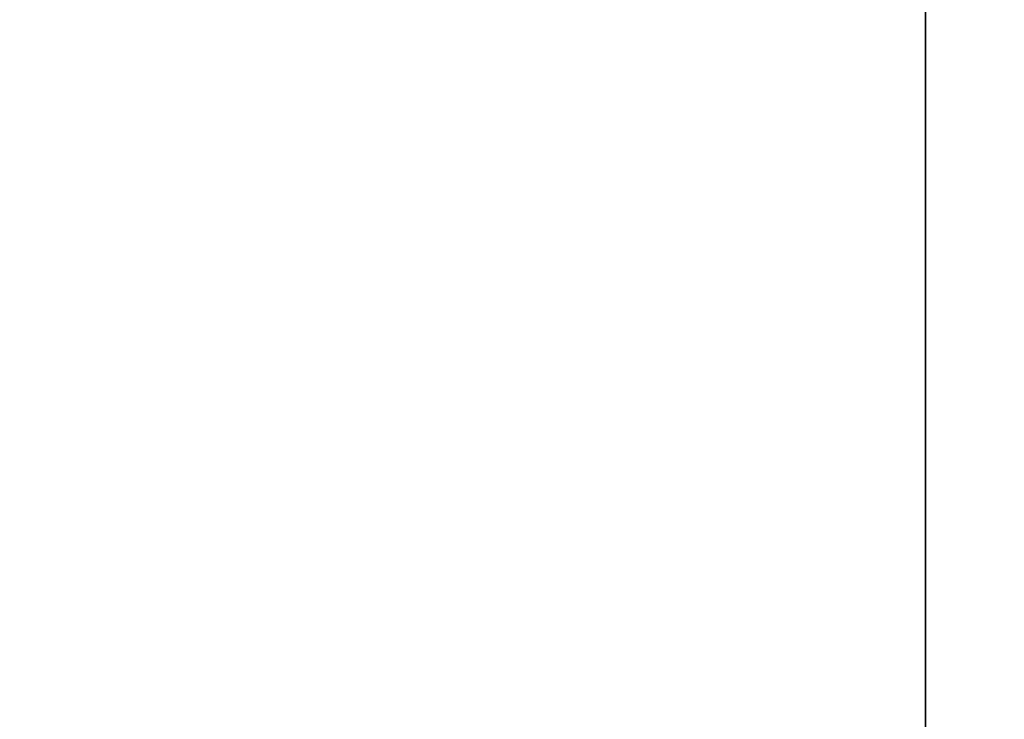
# Model space of a CAD drawing. Header units: millimetres. Extents: x 549 to 1049, y -22 to 79.
# Tile 40 of 127: x 657.8608 to 657.8869, y 47.9899 to 48.0084. Entities that reach past the tile are written whole.
import ezdxf

# ---------------------------------------------------------------- set-up
doc = ezdxf.new("R2010")
doc.units = ezdxf.units.MM
doc.header["$LTSCALE"] = 41.718519
doc.layers.add('34', color=7, linetype='CONTINUOUS')
doc.layers.add('35', color=7, linetype='CONTINUOUS')

msp = doc.modelspace()

# ---------------------------------------------------------------- linework, layer by layer
at = {"layer": '34', "color": 44, "linetype": 'Continuous', "true_color": 0x8c7500}
for points in [[(658.100553, 77.39743, 136.280606), (651.486776, -22.00257, 140.950918), (651.486776, 77.39743, 140.950918), (658.100553, 77.39743, 136.280606)], [(658.100553, -22.00257, 136.280606), (651.486776, -22.00257, 140.950918), (658.100553, 77.39743, 136.280606), (658.100553, -22.00257, 136.280606)]]:
    msp.add_3dface(points, dxfattribs=at)
at = {"layer": '35', "color": 44, "linetype": 'Continuous', "true_color": 0x8c7500}
for points in [[(651.275888, 77.39743, 544.505394), (657.884781, -22.00257, 549.182616), (657.884781, 77.39743, 549.182616), (651.275888, 77.39743, 544.505394)], [(651.275888, -22.00257, 544.505394), (657.884781, -22.00257, 549.182616), (651.275888, 77.39743, 544.505394), (651.275888, -22.00257, 544.505394)], [(657.884781, -22.00257, 549.182616), (664.641665, -22.00257, 553.643377), (657.884781, 77.39743, 549.182616), (657.884781, -22.00257, 549.182616)], [(657.884781, 77.39743, 549.182616), (664.641665, -22.00257, 553.643377), (664.641665, 77.39743, 553.643377), (657.884781, 77.39743, 549.182616)]]:
    msp.add_3dface(points, dxfattribs=at)

doc.saveas('drawing.dxf')
